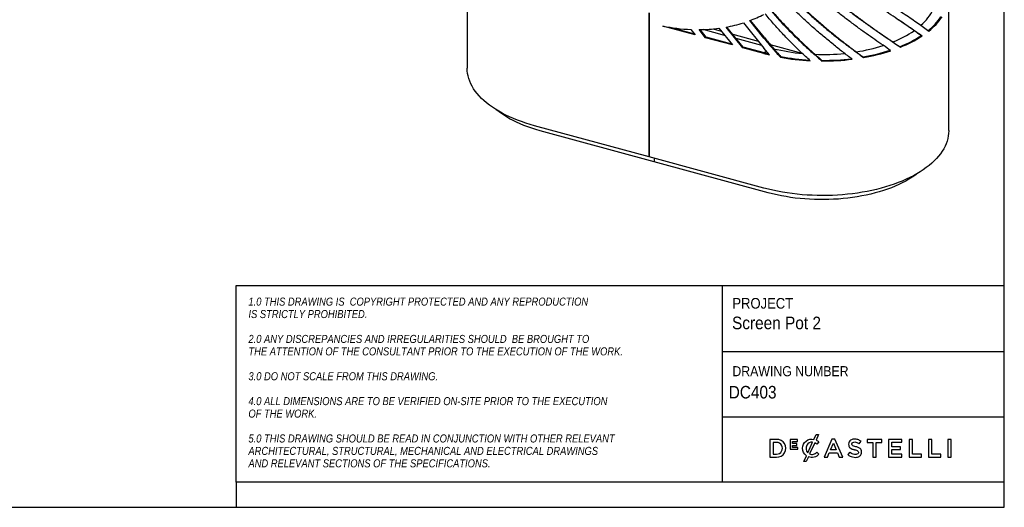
# Model space of a CAD drawing. Header units: millimetres. Extents: x 18 to 3605, y 16 to 2526.
# Tile 11 of 18: x 1896 to 3605, y 16 to 862. Entities that reach past the tile are written whole.
import ezdxf

# ---------------------------------------------------------------- set-up
doc = ezdxf.new("R2010")
doc.units = ezdxf.units.MM
doc.header["$LTSCALE"] = 9
doc.linetypes.add('SLD-Solido', pattern=[0])
doc.layers.add('NOTE', color=3, linetype='SLD-Solido')
doc.layers.add('SCHIZZI', color=9, linetype='Continuous')
doc.styles.add('SLDTEXTSTYLE0', font='GOTHIC.TTF', dxfattribs={"width": 0.913})
doc.styles.add('SLDTEXTSTYLE1', font='GOTHICI.TTF', dxfattribs={"width": 0.86735})

msp = doc.modelspace()

# ---------------------------------------------------------------- linework, layer by layer
for p, q in [((2672.73, 1023.84), (2672.73, 777.96)), ((3508.96, 669.73), (3508.96, 903.38)), ((2988.64, 624.09), (2988.64, 874.06)), ((2988.64, 874.06), (2988.64, 624.09)), ((3152.42, 856.86), (3187.75, 813.11)), ((3187.75, 830.42), (3163.33, 860.66)), ((3188.69, 831.34), (3164.61, 861.14)), ((3068.77, 835.96), (3012.38, 851.29)), ((3067.57, 837.45), (3025.1, 849)), ((3026.28, 848.81), (3067.43, 837.62)), ((3061.23, 845.3), (3068.77, 835.96)), ((3086.7, 831.09), (3075.43, 845.04)), ((3087.63, 832), (3077.09, 845.05)), ((3119.78, 835.05), (3082.53, 845.17)), ((3099.94, 846.25), (3113.76, 842.5)), ((3109.82, 847.37), (3133.17, 818.46)), ((3151.1, 813.59), (3122.22, 849.33)), ((3152.03, 814.5), (3123.67, 849.6)), ((3086.7, 831.09), (3087.63, 832)), ((3133.17, 818.46), (3086.7, 831.09)), ((3087.49, 832.17), (3131.83, 820.12)), ((3131.97, 819.95), (3087.63, 832)), ((3133.81, 837.05), (3178.15, 824.99)), ((3184.17, 817.54), (3139.83, 829.59)), ((3462.56, 833.96), (3460.98, 834.59)), ((3151.1, 813.59), (3152.03, 814.5)), ((3187.75, 803.63), (3151.1, 813.59)), ((3151.89, 814.67), (3189.11, 804.55)), ((3188.69, 804.54), (3152.03, 814.5)), ((3197.79, 801.06), (3187.75, 813.11)), ((3189.11, 804.55), (3192.29, 807.66)), ((3189.11, 804.55), (3189.11, 804.42)), ((3192.3, 807.66), (3189.12, 804.55)), ((3189.12, 804.55), (3189.12, 804.42)), ((3189.12, 804.55), (3196.29, 802.69)), ((3198.63, 819.43), (3254.05, 804.37)), ((3422.88, 816.23), (3420.76, 817.66)), ((3216.72, 797.08), (3217.39, 798.05)), ((3288.76, 790.59), (3288.77, 791.62)), ((3360.94, 796.68), (3360.29, 797.65)), ((2988.64, 624.09), (2789.52, 678.21)), ((2997.5, 615.6), (2799.41, 669.44)), ((3187.75, 569.98), (2988.64, 624.09)), ((2997.5, 621.68), (2997.5, 615.6)), ((3195.6, 561.77), (2997.5, 615.6))]:
    msp.add_line(p, q)
at = {"flags": 128}
for points in [[(2789.52, 678.21), (2781.81, 680.41), (2774.27, 682.77), (2766.92, 685.28), (2759.78, 687.94), (2752.85, 690.75), (2746.14, 693.7), (2739.67, 696.79), (2733.45, 700.01), (2727.48, 703.36), (2721.78, 706.82), (2716.36, 710.41), (2711.22, 714.1), (2706.37, 717.89), (2701.83, 721.79), (2697.59, 725.77), (2693.66, 729.84), (2690.06, 733.98), (2686.79, 738.2), (2683.85, 742.49), (2681.24, 746.83), (2678.98, 751.22), (2677.06, 755.65), (2675.49, 760.12), (2674.27, 764.62), (2673.4, 769.14), (2672.89, 773.67), (2672.73, 777.96)], [(2799.41, 669.44), (2792.09, 671.53), (2784.94, 673.78), (2777.98, 676.19), (2771.22, 678.73), (2764.67, 681.43), (2758.35, 684.26), (2752.27, 687.22), (2746.43, 690.32), (2740.85, 693.54), (2735.54, 696.87), (2730.5, 700.32), (2725.74, 703.87), (2723.07, 706.01)], [(3508.96, 669.73), (3508.96, 669.48), (3508.76, 664.94), (3508.21, 660.41), (3507.3, 655.89), (3506.04, 651.39), (3504.44, 646.93), (3502.48, 642.5), (3500.18, 638.11), (3497.53, 633.78), (3494.55, 629.5), (3491.24, 625.29), (3487.61, 621.15), (3483.65, 617.09), (3479.37, 613.12), (3474.79, 609.24), (3469.92, 605.45), (3464.74, 601.77), (3459.29, 598.2), (3453.56, 594.75), (3447.56, 591.42), (3441.31, 588.21), (3434.82, 585.14), (3428.09, 582.21), (3421.13, 579.41), (3413.96, 576.76), (3406.59, 574.27), (3399.04, 571.93), (3391.3, 569.74), (3383.4, 567.72), (3375.35, 565.87), (3367.16, 564.18), (3358.85, 562.67), (3350.42, 561.32), (3341.9, 560.16), (3333.29, 559.17), (3324.61, 558.36), (3315.87, 557.73), (3307.1, 557.29), (3298.29, 557.02), (3289.47, 556.94), (3280.65, 557.04), (3271.85, 557.33), (3263.08, 557.79), (3254.35, 558.44), (3245.68, 559.27), (3237.08, 560.28), (3228.56, 561.46), (3220.15, 562.83), (3211.84, 564.36), (3203.67, 566.07), (3195.64, 567.94), (3187.75, 569.98)], [(3455.73, 596.02), (3455.1, 595.54), (3450.29, 592), (3445.2, 588.58), (3439.83, 585.26), (3434.21, 582.07), (3428.32, 579), (3422.19, 576.05), (3415.83, 573.25), (3409.25, 570.58), (3402.45, 568.06), (3395.45, 565.68), (3388.27, 563.46), (3380.92, 561.4), (3373.4, 559.5), (3365.73, 557.76), (3357.93, 556.18), (3350.01, 554.78), (3341.98, 553.55), (3333.86, 552.49), (3325.66, 551.61), (3317.39, 550.91), (3309.08, 550.38), (3300.73, 550.04), (3292.36, 549.88), (3283.98, 549.89), (3275.61, 550.09), (3267.27, 550.47), (3258.96, 551.02), (3250.71, 551.76), (3242.52, 552.67), (3234.41, 553.76), (3226.4, 555.03), (3218.5, 556.46), (3210.73, 558.06), (3203.09, 559.83), (3195.6, 561.77)]]:
    msp.add_lwpolyline(points, dxfattribs=at)
for centre, radius, start, end in [((3406.64, 916.05), 83.33, 310.42161, 334.75729), ((3078.97, 1086.94), 241.52, 280.317, 287.70437), ((3085.91, 1066.51), 219.93, 290.61156, 297.58614), ((3406.26, 928), 107.79, 308.35826, 325.81076), ((3406.62, 927.74), 107.46, 308.3325, 325.86237), ((3407.1, 928.42), 109.09, 308.08325, 325.79884), ((3075.43, 1163.67), 318.68, 258.58808, 267.44531), ((3074.16, 1118.31), 273.27, 270.26587, 277.49767), ((3342.76, 998.12), 187.69, 291.64287, 304.41728), ((3346.14, 1011.6), 211, 291.64612, 302.97591), ((3347.29, 1009.68), 208.85, 291.56597, 303.01799), ((3346.65, 1012.6), 212.95, 291.64612, 302.97591), ((3275.72, 1124.9), 331.98, 254.80175, 256.20378), ((3286.12, 1143.03), 340.86, 256.21227, 264.71879), ((3290.27, 1181.42), 379.47, 267.93619, 275.70354), ((3300.05, 1114.88), 312.18, 278.89737, 287.75745), ((3302.95, 1127.89), 335.18, 279.85143, 288.16961), ((3304.02, 1124.48), 331.66, 279.7685, 288.15903), ((3303.07, 1129.96), 338.27, 279.85143, 288.16961), ((3275.89, 1128.11), 336.24, 254.80333, 256.56805), ((3288.4, 1192.48), 401.84, 259.72446, 267.1395), ((3288.75, 1189.65), 397.95, 259.63646, 266.86628), ((3288.36, 1189.47), 397.8, 259.72281, 266.94057), ((3290.47, 1205.08), 413.43, 269.75669, 276.89395), ((3290.15, 1208.26), 417.68, 269.80984, 277.03571), ((3290.14, 1205.63), 414.02, 269.81054, 276.93093)]:
    msp.add_arc(centre, radius, start, end)
for points in [[(3287.65, 978.18), (3292.93, 973.74), (3303.48, 964.87), (3319.24, 952.3), (3334.85, 940.27), (3350.22, 928.83), (3365.28, 917.96), (3379.95, 907.64), (3394.14, 897.85), (3407.8, 888.59), (3420.83, 879.82), (3433.19, 871.52), (3444.8, 863.67), (3455.58, 856.24), (3465.57, 849.18), (3471.44, 844.76), (3474.38, 842.55)], [(3462.56, 833.96), (3458.91, 836.54), (3451.62, 841.7), (3439.38, 850.03), (3426.3, 858.84), (3412.34, 868.21), (3397.63, 878.16), (3382.25, 888.73), (3366.29, 899.93), (3349.86, 911.79), (3333.06, 924.32), (3315.99, 937.55), (3298.76, 951.43), (3287.24, 961.28), (3281.48, 966.2)], [(3408.55, 808.56), (3404, 811.63), (3394.91, 817.79), (3380.55, 827.69), (3365.75, 838.1), (3350.53, 849.08), (3334.99, 860.64), (3319.21, 872.8), (3303.28, 885.54), (3287.27, 898.9), (3271.27, 912.82), (3260.7, 922.6), (3255.42, 927.49)], [(3263.22, 937.55), (3268.95, 932.38), (3280.4, 922.05), (3297.68, 907.44), (3314.9, 893.48), (3331.97, 880.23), (3348.78, 867.67), (3365.22, 855.78), (3381.2, 844.55), (3396.59, 833.96), (3411.39, 823.95), (3420.6, 817.76), (3425.21, 814.67)], [(3341.31, 793.73), (3335.8, 797.89), (3324.77, 806.21), (3307.95, 819.52), (3291.04, 833.46), (3274.11, 848.08), (3257.29, 863.38), (3240.63, 879.31), (3229.8, 890.48), (3224.38, 896.06)], [(3233.42, 904.03), (3238.67, 898.8), (3249.15, 888.35), (3265.18, 873.43), (3281.32, 859.08), (3297.52, 845.36), (3313.67, 832.25), (3329.69, 819.77), (3345.52, 807.85), (3355.8, 800.4), (3360.94, 796.68)], [(3268.34, 791.14), (3262.9, 796.12), (3252.01, 806.09), (3235.91, 821.84), (3220.13, 838.17), (3204.7, 855.07), (3194.83, 866.83), (3189.9, 872.71)], [(3199.73, 878.33), (3204.42, 872.98), (3213.8, 862.28), (3228.36, 846.87), (3243.18, 831.96), (3258.25, 817.6), (3273.46, 803.75), (3283.66, 794.98), (3288.76, 790.59)], [(3187.75, 830.42), (3192.47, 824.73), (3201.89, 813.35), (3211.77, 802.51), (3216.72, 797.08)], [(3188.69, 831.34), (3193.36, 825.66), (3202.69, 814.29), (3212.49, 803.47), (3217.39, 798.05)]]:
    msp.add_open_spline(points, degree=3)
for points, knots in [([(3263.76, 938.3), (3269.33, 933.23), (3280.58, 923), (3297.61, 908.47), (3314.67, 894.51), (3331.58, 881.24), (3348.24, 868.66), (3364.53, 856.75), (3380.37, 845.48), (3395.61, 834.87), (3409.15, 825.58), (3417.22, 820.08), (3420.71, 817.7)], [0, 0, 0, 0, 0.1008248, 0.2034155, 0.3060061, 0.4085967, 0.5111874, 0.613778, 0.7163686, 0.8189593, 0.9215499, 1, 1, 1, 1]), ([(3234.2, 904.77), (3239.3, 899.63), (3249.61, 889.28), (3265.41, 874.45), (3281.4, 860.11), (3297.45, 846.39), (3313.46, 833.28), (3329.33, 820.78), (3345.01, 808.84), (3355.2, 801.38), (3360.29, 797.65)], [0, 0, 0, 0, 0.1232197, 0.248474, 0.3737284, 0.4989827, 0.624237, 0.7494913, 0.8747457, 1, 1, 1, 1]), ([(3200.79, 879.01), (3205.36, 873.75), (3214.57, 863.16), (3228.92, 847.86), (3243.61, 832.96), (3258.54, 818.62), (3273.62, 804.77), (3283.72, 796), (3288.77, 791.62)], [0, 0, 0, 0, 0.16436263, 0.3314901, 0.49861758, 0.66574505, 0.83287253, 1, 1, 1, 1]), ([(3460.98, 834.59), (3457.37, 837.19), (3450.15, 842.39), (3437.98, 850.81), (3428.51, 857.28), (3422.84, 861.15), (3421.8, 861.86)], [0, 0, 0, 0, 0.3101013, 0.6202027, 0.930304, 1, 1, 1, 1])]:
    msp.add_open_spline(points, degree=3, knots=knots)
at = {"layer": 'SCHIZZI', "color": 7, "true_color": 0xffffff}
for p, q in [((3115.25, 400.69), (3115.25, 59.27)), ((3115.25, 286.25), (3605.4, 286.25)), ((3115.25, 172.82), (3605.41, 172.82)), ((3283.26, 129.16), (3283.16, 129.26)), ((3255.22, 117.97), (3255.22, 118.03)), ((3283.38, 107.64), (3283.48, 107.75)), ((2271.69, 59.27), (2271.69, 15.52))]:
    msp.add_line(p, q, dxfattribs=at)
for points in [[(3605.42, 15.52), (3605.25, 2526.48), (18.34, 2526.48), (18.34, 15.52)], [(3245.4, 123.15), (3245.4, 126.5), (3237.34, 126.5), (3237.34, 129.97), (3246.5, 129.97), (3246.5, 133.32), (3233.6, 133.32), (3233.6, 116.22), (3246.62, 116.22), (3246.62, 119.56), (3237.34, 119.56), (3237.34, 123.15)], [(3306.14, 133.75), (3292.59, 102.71), (3298.41, 102.71), (3301.55, 110.07), (3315.78, 110.07), (3318.87, 102.71), (3324.87, 102.71), (3311.35, 133.65), (3311.31, 133.75)], [(3308.64, 126.8), (3313.69, 115.13), (3303.64, 115.13)], [(3377.07, 128.26), (3377.07, 102.71), (3382.78, 102.71), (3382.78, 128.26), (3392.46, 128.26), (3392.46, 133.53), (3367.39, 133.53), (3367.39, 128.26)], [(3425.32, 115.7), (3425.32, 120.8), (3410.02, 120.8), (3410.02, 128.43), (3427.29, 128.43), (3427.29, 133.53), (3404.35, 133.53), (3404.35, 102.71), (3427.5, 102.71), (3427.5, 107.81), (3410.02, 107.81), (3410.02, 115.7)], [(3440.1, 133.53), (3440.1, 102.71), (3461.81, 102.71), (3461.81, 107.9), (3445.77, 107.9), (3445.77, 133.53)], [(3473.62, 133.53), (3473.62, 102.71), (3495.33, 102.71), (3495.33, 107.9), (3479.29, 107.9), (3479.29, 133.53)], [(3507.45, 102.71), (3513.12, 102.71), (3513.12, 133.53), (3507.45, 133.53)]]:
    msp.add_lwpolyline(points, close=True, dxfattribs=at)
msp.add_lwpolyline([(3605.42, 59.27), (2271.69, 59.27), (2271.69, 400.69), (3605.4, 400.69)], dxfattribs=at)
for points in [[(3261.71, 105.03, -0.2366566), (3255.22, 117.97, -0.4912249), (3274.79, 133.57), (3278.5, 141.72), (3282.77, 141.72), (3278.53, 132.4, -0.086931), (3283.26, 129.16), (3279.62, 124.96, 0.0663381), (3276.22, 127.49), (3267.41, 108.13, 0.1655168), (3274.02, 107.79, 0.1312269), (3279.83, 111.44), (3283.48, 107.75, -0.3118527), (3265.17, 103.2), (3261.38, 94.89), (3257.1, 94.89)], [(3198.18, 133.53), (3198.18, 102.71), (3209.71, 102.71, 1.0555946), (3209.71, 133.53)], [(3209.71, 107.9, 1.0217676), (3209.71, 128.34), (3203.84, 128.34), (3203.84, 107.9)], [(3272.51, 128.71, 0.3275059), (3262.37, 123.48, 0.3064575), (3264.13, 110.34)], [(3335.37, 127.75, 0.1311188), (3335.14, 122.64, 0.1847876), (3337.61, 118.63, 0.0813504), (3341.1, 116.77, 0.0253736), (3343.77, 115.94, -0.009562), (3344.31, 115.79, 0.0143707), (3345.31, 115.55, -0.0350168), (3348.74, 114.58, -0.0561266), (3350.62, 113.7, -0.1416688), (3351.8, 112.47, -0.1598738), (3351.99, 110.16, -0.1633528), (3350.95, 108.5, -0.144581), (3347.91, 107.32, -0.1006576), (3343.02, 107.82, -0.1170031), (3337.17, 111.29), (3333.75, 107.22, 0.1231981), (3341.8, 102.9, 0.0728853), (3347.47, 102.31, 0.1248), (3353.61, 104.03, 0.1648919), (3356.99, 107.88, 0.1911522), (3356.99, 115.33, 0.1722296), (3352.85, 119.01, 0.058826), (3347.76, 120.73, -0.0294775), (3343.85, 121.86, -0.0881481), (3341.57, 123.04, -0.1640119), (3340.61, 124.59, -0.2055022), (3341.07, 127.25, -0.1823737), (3343.85, 128.83, -0.0938067), (3347.63, 128.72, -0.1104678), (3353.58, 125.8), (3356.63, 130.1, 0.0810841), (3351.14, 133.05, 0.0784937), (3345.45, 133.91, 0.1100768), (3339.9, 132.73, 0.2034911)]]:
    msp.add_lwpolyline(points, format="xyb", close=True, dxfattribs=at)

# ---------------------------------------------------------------- texts
at = {"layer": 'NOTE', "color": 7, "true_color": 0xffffff, "attachment_point": 1}
for s, insert, char_height, style in [('1.0 THIS DRAWING IS  COPYRIGHT PROTECTED AND ANY REPRODUCTION', (2292.79, 379.75), 13.9984, 'SLDTEXTSTYLE1'), ('PROJECT', (3133.2, 379.04), 18.519, 'SLDTEXTSTYLE0'), ('IS STRICTLY PROHIBITED.', (2292.79, 358.15), 13.9984, 'SLDTEXTSTYLE1'), ('Screen Pot 2', (3132.62, 346.65), 21.8725, 'SLDTEXTSTYLE0'), ('2.0 ANY DISCREPANCIES AND IRREGULARITIES SHOULD  BE BROUGHT TO ', (2292.79, 314.94), 13.9984, 'SLDTEXTSTYLE1'), ('THE ATTENTION OF THE CONSULTANT PRIOR TO THE EXECUTION OF THE WORK.', (2292.79, 293.33), 13.9984, 'SLDTEXTSTYLE1'), ('DRAWING NUMBER', (3133.2, 260.67), 17.498, 'SLDTEXTSTYLE0'), ('3.0 DO NOT SCALE FROM THIS DRAWING.', (2292.79, 250.12), 13.9984, 'SLDTEXTSTYLE1'), ('4.0 ALL DIMENSIONS ARE TO BE VERIFIED ON-SITE PRIOR TO THE EXECUTION ', (2292.79, 206.91), 13.9984, 'SLDTEXTSTYLE1'), ('OF THE WORK.', (2292.79, 185.3), 13.9984, 'SLDTEXTSTYLE1'), ('5.0 THIS DRAWING SHOULD BE READ IN CONJUNCTION WITH OTHER RELEVANT ', (2292.79, 142.09), 13.9984, 'SLDTEXTSTYLE1'), ('ARCHITECTURAL, STRUCTURAL, MECHANICAL AND ELECTRICAL DRAWINGS ', (2292.79, 120.49), 13.9984, 'SLDTEXTSTYLE1'), ('AND RELEVANT SECTIONS OF THE SPECIFICATIONS.', (2292.79, 98.88), 13.9984, 'SLDTEXTSTYLE1')]:
    msp.add_mtext(s, dxfattribs=dict(at, insert=insert, char_height=char_height, style=style))
at = {"layer": 'NOTE', "color": 7, "true_color": 0xffffff, "insert": (3126.81, 226.37), "char_height": 21.872, "width": 49.4148, "attachment_point": 1, "style": 'SLDTEXTSTYLE0'}
msp.add_mtext('DC403', dxfattribs=at)

doc.saveas('drawing.dxf')
